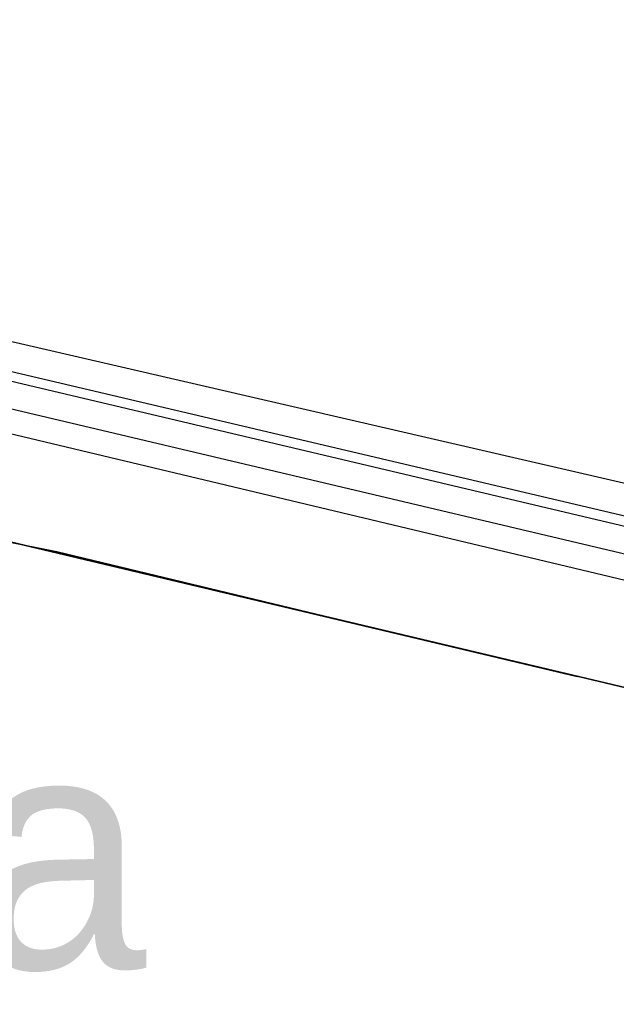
# Model space of a CAD drawing. Header units: feet. Extents: x -79 to 198, y -22 to 181.
# Tile 87 of 256: x 107.45 to 110.51, y 38.38 to 43.42. Entities that reach past the tile are written whole.
import ezdxf
from ezdxf.enums import TextEntityAlignment as Align

# ---------------------------------------------------------------- set-up
doc = ezdxf.new("R2010")
doc.units = ezdxf.units.FT
for name, color, linetype in [('A-AREA-UNIDAD', 30, 'CONTINUOUS'), ('A-LINEA', 7, 'CONTINUOUS'), ('A-NOMBRE-ESPACIO', 2, 'CONTINUOUS')]:
    doc.layers.add(name, color=color, linetype=linetype)

msp = doc.modelspace()

# ---------------------------------------------------------------- linework, layer by layer
at = {"layer": 'A-AREA-UNIDAD'}
for points in [[(67.712, 69.6), (69.728, 70.72), (70.72, 70.72), (71.2, 69.8489), (71.552, 70.24), (72.512, 70.24), (73.792, 68.2133), (73.84, 67.8044), (75.52, 67.36), (75.392, 65.7244), (75.552, 66.24), (76.608, 66.24), (86.592, 64), (86.64, 62.7733), (85.92, 59.6444), (99.008, 56.7644), (99.04, 55.7333), (98.08, 51.52), (97.792, 51.4844), (97.728, 51.1289), (99.552, 50.6844), (99.648, 49.5644), (98.32, 43.8756), (114.24, 40.1956)], [(113.152, 39.9289), (97.952, 43.5556), (97.952, 44.0356), (97.792, 43.2356), (97.568, 43.0756), (90.112, 44.8889), (90.08, 44.7289), (89.088, 44.7289), (83.328, 46.1333), (82.688, 46.1333), (82.592, 46.2933), (80.992, 46.6844), (79.92, 42.4), (79.84, 41.4044), (78.72, 41.4044), (75.2, 42.24), (74.848, 40.8), (73.76, 40.7644), (67.648, 42.24)]]:
    msp.add_lwpolyline(points, dxfattribs=at)
at = {"layer": 'A-LINEA'}
for p, q in [((98.1467, 43.8044), (114.32, 39.9911)), ((114.36, 39.9244), (98.08, 43.7778)), ((97.92, 43.6711), (114.4533, 39.7644)), ((97.7733, 43.0311), (110.3067, 40.0578)), ((97.7733, 43.0311), (114.3067, 39.1111))]:
    msp.add_line(p, q, dxfattribs=at)
msp.add_lwpolyline([(67.2267, 7.6444), (67.2667, 7.8178), (67.76, 9.9244), (68.1067, 9.9378), (69.9867, 17.8978), (72.5733, 17.2844), (72.7333, 17.9244), (80.72, 16.0444), (83.12, 15.4711), (87.16, 14.5111), (90.12, 27.0044), (94.6533, 25.9244), (94.8133, 26.5778), (97.52, 25.9378), (103.5333, 24.5111), (107.3733, 40.7511), (107.64, 40.6978), (108.9733, 40.3778), (112.68, 39.4978), (119.16, 37.9644), (119.2267, 38.2978), (125.3067, 36.8578)], dxfattribs=at)

# ---------------------------------------------------------------- texts
at = {"layer": 'A-NOMBRE-ESPACIO'}
msp.add_text('Cocina', height=1.2, dxfattribs=at).set_placement((105.6, 38.56), align=Align.CENTER)

doc.saveas('drawing.dxf')
